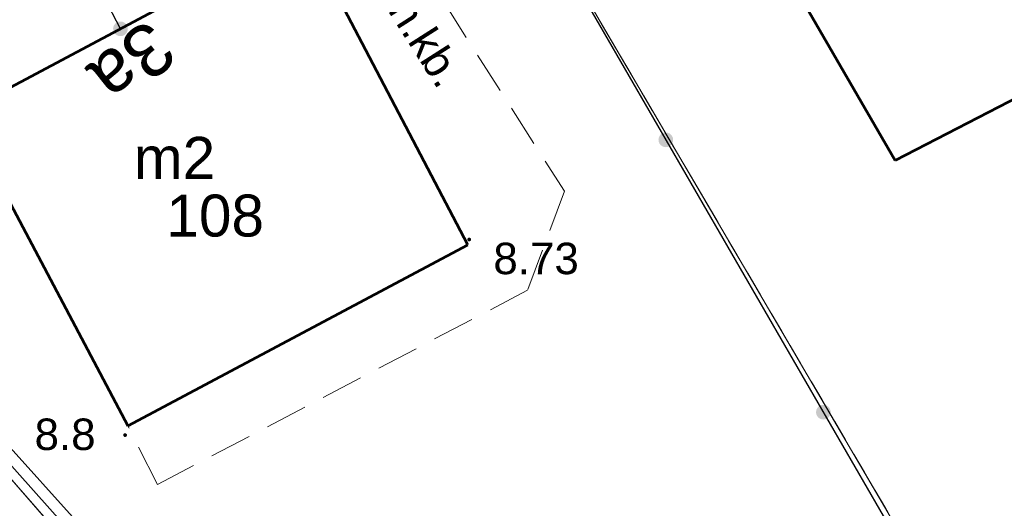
# Model space of a CAD drawing. Extents: x 5474185 to 5474933, y 5916077 to 5916824.
# Tile 115 of 256: x 5474655 to 5474679, y 5916182 to 5916193. Entities that reach past the tile are written whole.
import ezdxf
from ezdxf.enums import TextEntityAlignment as Align

# ---------------------------------------------------------------- set-up
doc = ezdxf.new("R2010")
doc.units = 0
for name, pattern in [('PRZER1-1', [1, 0.5, -0.5]), ('PRZER2-1', [1.5, 1, -0.5]), ('PRZER3-1', [2, 1.5, -0.5])]:
    doc.linetypes.add(name, pattern=pattern)
for name, color, linetype, lineweight in [('GEPADR_O', 253, 'CONTINUOUS', 18), ('GESBZO', 253, 'CONTINUOUS', 50), ('GESBZO_O', 253, 'CONTINUOUS', 50), ('GESDZI', 253, 'CONTINUOUS', 18), ('GESKKL', 253, 'CONTINUOUS', 18), ('GESUZY', 253, 'CONTINUOUS', 18), ('GSLKOG', 253, 'CONTINUOUS', 35), ('GSPWPN', 253, 'CONTINUOUS', 13), ('GSPWPN_O', 253, 'CONTINUOUS', 13), ('GSPWPS', 253, 'CONTINUOUS', 13), ('GSPWPS_O', 253, 'CONTINUOUS', 13), ('GSSKOD', 253, 'CONTINUOUS', 18), ('GSSKOD_O', 253, 'CONTINUOUS', 18), ('GSSKOG', 253, 'CONTINUOUS', 18), ('IS HP zasięg', 251, 'CONTINUOUS', 20)]:
    doc.layers.add(name, color=color, linetype=linetype, lineweight=lineweight)
doc.styles.add('Arial', font='arial.ttf')

msp = doc.modelspace()

# ---------------------------------------------------------------- hatches: boundary and pattern name
at = {"layer": 'GSLKOG'}
for points in [[(5474657.491419, 5916193.025211), (5474657.446473, 5916193.033387), (5474657.405175, 5916193.052918), (5474657.370338, 5916193.082473), (5474657.344337, 5916193.120036), (5474657.328946, 5916193.163049), (5474657.325211, 5916193.208581), (5474657.333387, 5916193.253527), (5474657.352918, 5916193.294825), (5474657.382473, 5916193.329662), (5474657.420036, 5916193.355663), (5474657.463049, 5916193.371054), (5474657.508581, 5916193.374789), (5474657.553527, 5916193.366613), (5474657.594825, 5916193.347082), (5474657.629662, 5916193.317527), (5474657.655663, 5916193.279964), (5474657.671054, 5916193.236951), (5474657.674789, 5916193.191419), (5474657.666613, 5916193.146473), (5474657.647082, 5916193.105175), (5474657.617527, 5916193.070338), (5474657.579964, 5916193.044337), (5474657.536951, 5916193.028946)], [(5474670.510243, 5916190.380001), (5474670.464941, 5916190.3859), (5474670.422711, 5916190.403325), (5474670.386428, 5916190.431085), (5474670.358567, 5916190.46729), (5474670.341026, 5916190.509472), (5474670.335001, 5916190.554757), (5474670.3409, 5916190.600059), (5474670.358325, 5916190.642289), (5474670.386085, 5916190.678572), (5474670.42229, 5916190.706433), (5474670.464472, 5916190.723974), (5474670.509757, 5916190.729999), (5474670.555059, 5916190.7241), (5474670.597289, 5916190.706675), (5474670.633572, 5916190.678915), (5474670.661433, 5916190.64271), (5474670.678974, 5916190.600528), (5474670.684999, 5916190.555243), (5474670.6791, 5916190.509941), (5474670.661675, 5916190.467711), (5474670.633915, 5916190.431428), (5474670.59771, 5916190.403567), (5474670.555528, 5916190.386026)], [(5474670.510243, 5916190.380001), (5474670.464941, 5916190.3859), (5474670.422711, 5916190.403325), (5474670.386428, 5916190.431085), (5474670.358567, 5916190.46729), (5474670.341026, 5916190.509472), (5474670.335001, 5916190.554757), (5474670.3409, 5916190.600059), (5474670.358325, 5916190.642289), (5474670.386085, 5916190.678572), (5474670.42229, 5916190.706433), (5474670.464472, 5916190.723974), (5474670.509757, 5916190.729999), (5474670.555059, 5916190.7241), (5474670.597289, 5916190.706675), (5474670.633572, 5916190.678915), (5474670.661433, 5916190.64271), (5474670.678974, 5916190.600528), (5474670.684999, 5916190.555243), (5474670.6791, 5916190.509941), (5474670.661675, 5916190.467711), (5474670.633915, 5916190.431428), (5474670.59771, 5916190.403567), (5474670.555528, 5916190.386026)], [(5474674.269249, 5916183.890018), (5474674.223948, 5916183.895918), (5474674.181717, 5916183.913342), (5474674.145435, 5916183.941103), (5474674.117574, 5916183.977308), (5474674.100033, 5916184.01949), (5474674.094007, 5916184.064775), (5474674.099907, 5916184.110077), (5474674.117331, 5916184.152307), (5474674.145092, 5916184.18859), (5474674.181297, 5916184.216451), (5474674.223479, 5916184.233992), (5474674.268764, 5916184.240017), (5474674.314066, 5916184.234118), (5474674.356296, 5916184.216693), (5474674.392579, 5916184.188933), (5474674.42044, 5916184.152728), (5474674.437981, 5916184.110546), (5474674.444006, 5916184.06526), (5474674.438107, 5916184.019959), (5474674.420682, 5916183.977729), (5474674.392922, 5916183.941446), (5474674.356717, 5916183.913585), (5474674.314535, 5916183.896044)], [(5474674.269249, 5916183.890018), (5474674.223948, 5916183.895918), (5474674.181717, 5916183.913342), (5474674.145435, 5916183.941103), (5474674.117574, 5916183.977308), (5474674.100033, 5916184.01949), (5474674.094007, 5916184.064775), (5474674.099907, 5916184.110077), (5474674.117331, 5916184.152307), (5474674.145092, 5916184.18859), (5474674.181297, 5916184.216451), (5474674.223479, 5916184.233992), (5474674.268764, 5916184.240017), (5474674.314066, 5916184.234118), (5474674.356296, 5916184.216693), (5474674.392579, 5916184.188933), (5474674.42044, 5916184.152728), (5474674.437981, 5916184.110546), (5474674.444006, 5916184.06526), (5474674.438107, 5916184.019959), (5474674.420682, 5916183.977729), (5474674.392922, 5916183.941446), (5474674.356717, 5916183.913585), (5474674.314535, 5916183.896044)]]:
    msp.add_hatch(color=256, dxfattribs=at).paths.add_polyline_path(points)
at = {"layer": 'GSPWPN'}
msp.add_hatch(color=256, dxfattribs=at).paths.add_polyline_path([(5474657.61, 5916183.475), (5474657.598353, 5916183.476533), (5474657.5875, 5916183.481029), (5474657.57818, 5916183.48818), (5474657.571029, 5916183.4975), (5474657.566533, 5916183.508353), (5474657.565, 5916183.52), (5474657.566533, 5916183.531647), (5474657.571029, 5916183.5425), (5474657.57818, 5916183.55182), (5474657.5875, 5916183.558971), (5474657.598353, 5916183.563467), (5474657.61, 5916183.565), (5474657.621647, 5916183.563467), (5474657.6325, 5916183.558971), (5474657.64182, 5916183.55182), (5474657.648971, 5916183.5425), (5474657.653467, 5916183.531647), (5474657.655, 5916183.52), (5474657.653467, 5916183.508353), (5474657.648971, 5916183.4975), (5474657.64182, 5916183.48818), (5474657.6325, 5916183.481029), (5474657.621647, 5916183.476533)])
at = {"layer": 'GSPWPS'}
msp.add_hatch(color=256, dxfattribs=at).paths.add_polyline_path([(5474665.82, 5916188.135), (5474665.808353, 5916188.136533), (5474665.7975, 5916188.141029), (5474665.78818, 5916188.14818), (5474665.781029, 5916188.1575), (5474665.776533, 5916188.168353), (5474665.775, 5916188.18), (5474665.776533, 5916188.191647), (5474665.781029, 5916188.2025), (5474665.78818, 5916188.21182), (5474665.7975, 5916188.218971), (5474665.808353, 5916188.223467), (5474665.82, 5916188.225), (5474665.831647, 5916188.223467), (5474665.8425, 5916188.218971), (5474665.85182, 5916188.21182), (5474665.858971, 5916188.2025), (5474665.863467, 5916188.191647), (5474665.865, 5916188.18), (5474665.863467, 5916188.168353), (5474665.858971, 5916188.1575), (5474665.85182, 5916188.14818), (5474665.8425, 5916188.141029), (5474665.831647, 5916188.136533)])

# ---------------------------------------------------------------- linework, layer by layer
at = {"layer": 'GESBZO', "linetype": 'Continuous', "lineweight": 53}
for p, q in [((5474675.98, 5916190.06, 10.18), (5474670.12, 5916200.18, 10.18)), ((5474661.87, 5916195.53, 10.18), (5474653.73, 5916191.19, 10.18)), ((5474665.79, 5916188.05, 10.18), (5474661.87, 5916195.53, 10.18)), ((5474686.56, 5916195.52, 10.18), (5474675.98, 5916190.06, 10.18)), ((5474653.73, 5916191.19, 10.18), (5474657.68, 5916183.74, 10.18)), ((5474657.68, 5916183.74, 10.18), (5474665.79, 5916188.05, 10.18))]:
    msp.add_line(p, q, dxfattribs=at)
at = {"layer": 'GESDZI', "linetype": 'Continuous', "lineweight": 13}
for p, q in [((5474663.91, 5916201.95, 10.22), (5474677.78, 5916178.32, 10.22)), ((5474677.78, 5916178.32, 10.22), (5474663.91, 5916201.95, 10.22)), ((5474646.25, 5916192.34, 10.22), (5474664.26, 5916171.77, 10.22)), ((5474664.26, 5916171.77, 10.22), (5474646.25, 5916192.34, 10.22))]:
    msp.add_line(p, q, dxfattribs=at)
at = {"layer": 'GESKKL', "linetype": 'PRZER3-1', "lineweight": 13}
msp.add_line((5474663.91, 5916201.95, 10.06), (5474677.78, 5916178.32, 10.06), dxfattribs=at)
at = {"layer": 'GESUZY', "linetype": 'PRZER1-1', "lineweight": 13}
for p, q in [((5474663.91, 5916201.95, 10.08), (5474677.78, 5916178.32, 10.08)), ((5474677.78, 5916178.32, 10.08), (5474663.91, 5916201.95, 10.08))]:
    msp.add_line(p, q, dxfattribs=at)
at = {"layer": 'GSLKOG', "linetype": 'Continuous', "lineweight": 30}
for p, q in [((5474663.91, 5916201.95, 10.18), (5474677.11, 5916179.16, 10.18)), ((5474657.5, 5916193.2, 10.18), (5474654.5, 5916199.04, 10.18))]:
    msp.add_line(p, q, dxfattribs=at)
at = {"layer": 'GSSKOD', "linetype": 'PRZER2-1', "lineweight": 13}
for p, q in [((5474657.5, 5916193.2, 10.18), (5474654.5, 5916199.04, 10.18)), ((5474663.6, 5916196.37, 10.18), (5474668.09, 5916189.33, 10.18)), ((5474668.09, 5916189.33, 10.18), (5474667.21, 5916186.97, 10.18)), ((5474667.21, 5916186.97, 10.18), (5474658.38, 5916182.34, 10.18)), ((5474658.38, 5916182.34, 10.18), (5474657.68, 5916183.74, 10.18))]:
    msp.add_line(p, q, dxfattribs=at)
at = {"layer": 'GSSKOG', "linetype": 'Continuous', "lineweight": 13}
for p, q in [((5474647.65, 5916191.22, 10.18), (5474664.72, 5916172.31, 10.18)), ((5474664.49, 5916172.08, 10.18), (5474647.71, 5916190.81, 10.18))]:
    msp.add_line(p, q, dxfattribs=at)
at = {"layer": 'IS HP zasięg', "lineweight": 15, "ltscale": 0.7}
msp.add_circle((5474680.96, 5916236.9), 75, dxfattribs=at)
msp.add_circle((5474680.96, 5916236.9), 75, dxfattribs=at)

# ---------------------------------------------------------------- texts
at = {"layer": 'GEPADR_O', "linetype": 'Continuous', "lineweight": 0, "style": 'Arial'}
msp.add_text('3a', height=1.25, rotation=218.42, dxfattribs=at).set_placement((5474658.155339, 5916193.472053, 10.8))
at = {"layer": 'GESBZO_O', "linetype": 'Continuous', "lineweight": 0, "style": 'Arial'}
msp.add_text('m2', height=1, dxfattribs=at).set_placement((5474659.76, 5916189.625207, 10.8), align=Align.RIGHT)
msp.add_text('108', height=1, dxfattribs=at).set_placement((5474659.76, 5916188.250207, 10.8), align=Align.CENTER)
at = {"layer": 'GSPWPN_O', "linetype": 'Continuous', "lineweight": 0, "style": 'Arial'}
msp.add_text('8.8', height=0.75, dxfattribs=at).set_placement((5474655.450743, 5916183.163168, 10.8))
at = {"layer": 'GSPWPS_O', "linetype": 'Continuous', "lineweight": 0, "style": 'Arial'}
msp.add_text('8.73', height=0.75, dxfattribs=at).set_placement((5474666.396403, 5916187.353582, 10.8))
at = {"layer": 'GSSKOD_O', "linetype": 'Continuous', "lineweight": 0, "style": 'Arial'}
msp.add_text('ch.kb.', height=0.75, rotation=302.537953, dxfattribs=at).set_placement((5474664.336948, 5916192.904164, 10.8), align=Align.CENTER)

doc.saveas('drawing.dxf')
